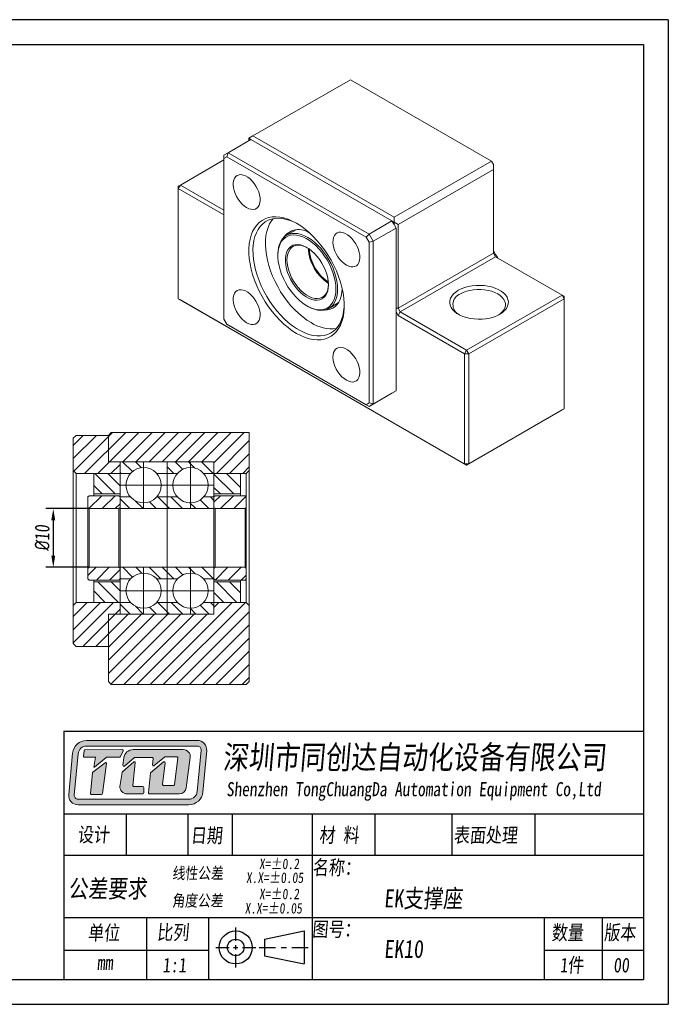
# Model space of a CAD drawing. Header units: millimetres. Extents: x 829 to 1066, y 138 to 306.
# Tile 2 of 2: x 956 to 1066, y 138 to 306. Entities that reach past the tile are written whole.
import ezdxf

# ---------------------------------------------------------------- set-up
doc = ezdxf.new("R2010")
doc.units = ezdxf.units.MM
doc.linetypes.add('CENTER2', pattern=[28.575, 19.05, -3.175, 3.175, -3.175])
doc.layers.get('0').update_dxf_attribs({"lineweight": 20})
for name, color, linetype, lineweight in [('中心线', 5, 'CENTER2', 13), ('外框', 7, 'Continuous', 25), ('文字', 3, 'Continuous', 18), ('标注', 1, 'Continuous', 13)]:
    doc.layers.add(name, color=color, linetype=linetype, lineweight=lineweight)
doc.styles.get("Standard").update_dxf_attribs({"font": 'SimSun.ttf', "width": 0.8, "oblique": 5})
doc.dimstyles.new('ISO-25', dxfattribs={"dimtxt": 2.5, "dimasz": 2, "dimexe": 1.25, "dimexo": 0, "dimtad": 1, "dimzin": 9, "dimdsep": 46, "dimtxsty": 'Standard', "dimcen": 2.5, "dimadec": 0, "dimazin": 2, "dimtfac": 1, "dimtix": 1, "dimtmove": 0, "dimatfit": 0, "dimfxl": 0, "dimarcsym": 0})

# ---------------------------------------------------------------- blocks, each defined once
blk = doc.blocks.new('Y')
at = {"lineweight": 30}
for p, q in [((-4136.76, 2009.27), (-3862.74, 2009.27)), ((-4154.44, 2003.97), (-3857.44, 2003.97)), ((-4154.44, 2003.97), (-3857.44, 2003.97))]:
    blk.add_line(p, q, dxfattribs=at)
for points in [[(-3857.44, 2213.99), (-4154.44, 2213.99), (-4154.44, 2003.97)], [(-4136.76, 2009.27), (-4136.76, 2208.69), (-3862.74, 2208.69)]]:
    blk.add_lwpolyline(points, dxfattribs=at)
blk = doc.blocks.new('W')
at = {"lineweight": 30}
for p, q in [((-3857.44, 2213.99), (-3857.44, 2003.97)), ((-3857.44, 2213.99), (-3857.44, 2003.97)), ((-3862.74, 2208.69), (-3862.74, 2009.27))]:
    blk.add_line(p, q, dxfattribs=at)
blk.add_blockref('Y', (0, 0))
blk = doc.blocks.new('*D14')
at = {"layer": 'Defpoints', "color": 0, "transparency": 16777216}
for p in [(967.51, 222.14), (961.42, 212.14), (967.51, 212.14)]:
    blk.add_point(p, dxfattribs=at)
at = {"layer": '标注', "color": 0, "lineweight": -2, "transparency": 16777216}
for p, q in [((967.51, 222.14), (960.17, 222.14)), ((961.42, 220.14), (961.42, 214.14)), ((967.51, 212.14), (960.17, 212.14))]:
    blk.add_line(p, q, dxfattribs=at)
at = {"layer": '标注', "color": 0, "transparency": 16777216}
for points in [[(961.08, 220.14), (961.75, 220.14), (961.42, 222.14)], [(961.08, 214.14), (961.75, 214.14), (961.42, 212.14)]]:
    blk.add_solid(points, dxfattribs=at)
at = {"layer": '标注', "color": 0, "transparency": 16777216, "insert": (959.54, 217.14), "char_height": 2.5, "attachment_point": 5, "rotation": 90}
blk.add_mtext('{\\fISOCPEUR|b0|i0|c0|p34;%%C}10', dxfattribs=at)

msp = doc.modelspace()

# ---------------------------------------------------------------- hatches: boundary and pattern name
at = {"layer": '文字'}
h = msp.add_hatch(color=256, dxfattribs=at)
h.dxf.hatch_style = 1
h.paths.add_polyline_path([(985.977, 182.602), (967.095, 182.602, 0.3871904), (964.71, 180.429), (964.051, 173.37, 0.4417631), (965.64, 171.624), (984.533, 171.624, 0.3876272), (986.918, 173.8), (987.567, 180.859, 0.4413093)])
h.paths.add_polyline_path([(985.977, 181.643, -0.4413093), (986.613, 180.946), (985.964, 173.888, -0.3876272), (984.533, 172.582), (965.64, 172.582, -0.4417631), (965.005, 173.281), (965.664, 180.34, -0.3871904), (967.095, 181.643)], flags=16)
h.paths.add_polyline_path([(973.2, 181.029, -0.5692565), (973.341, 180.793), (972.806, 179.806, -0.2751589), (972.666, 179.722), (970.512, 179.722, 0.1785487), (970.409, 179.684), (968.455, 178.016), (968.318, 178.016), (968.63, 179.725), (966.733, 179.725, -0.4551699), (966.575, 179.906), (966.709, 180.875, -0.3736999), (966.867, 181.013)], flags=0)
h.paths.add_polyline_path([(970.244, 178.801, -0.6728841), (970.5, 178.654), (969.809, 173.532, -0.3754282), (969.651, 173.394), (967.903, 173.394, -0.4451596), (967.745, 173.57), (968.112, 177.07, -0.2032664), (968.172, 177.179)], flags=0)
h.paths.add_polyline_path([(975.037, 181.029), (983.584, 181.029, -0.4535474), (984.772, 179.673), (984.086, 174.529, -0.3759441), (982.899, 173.49), (977.831, 173.49, -0.443757), (977.672, 173.665), (978.013, 177.077), (980.207, 178.94, -0.6781546), (980.469, 178.801), (980.063, 175.085, 0.4464345), (980.222, 174.908), (981.918, 174.908, 0.3783283), (982.076, 175.048), (982.646, 179.614, 0.4510331), (982.487, 179.793), (980.492, 179.793, 0.1736567), (980.39, 179.757), (978.618, 178.3, -0.6630003), (978.357, 178.437), (978.449, 179.536, 0.4388203), (978.29, 179.709), (975.385, 179.709, 0.1753949), (975.283, 179.672), (973.554, 178.232, -0.6807563), (973.294, 178.374), (973.452, 179.632, -0.3779258)], flags=0)
h.paths.add_polyline_path([(973.203, 177.234), (975.133, 178.931, -0.6841835), (975.397, 178.794), (974.978, 174.936, 0.4462884), (975.137, 174.759), (976.686, 174.759, -0.4142136), (976.846, 174.599), (976.846, 173.649, -0.4142136), (976.686, 173.49), (973.977, 173.49, -0.4294817), (972.78, 174.75), (973.15, 177.139, -0.1758286)], flags=0)
h.paths.add_polyline_path([(973.341, 180.793, 0.5692565), (973.2, 181.029), (966.867, 181.013, 0.3736999), (966.709, 180.875), (966.575, 179.906, 0.4551699), (966.733, 179.725), (968.63, 179.725), (968.318, 178.016), (968.455, 178.016), (970.409, 179.684, -0.1785487), (970.512, 179.722), (972.666, 179.722, 0.2751589), (972.806, 179.806)], flags=0)
h.paths.add_polyline_path([(970.5, 178.654, 0.6728841), (970.244, 178.801), (968.172, 177.179, 0.2032664), (968.112, 177.07), (967.745, 173.57, 0.4451596), (967.903, 173.394), (969.651, 173.394, 0.3754282), (969.809, 173.532)], flags=0)
h.paths.add_polyline_path([(975.397, 178.794, 0.6841835), (975.133, 178.931), (973.203, 177.234, 0.1758286), (973.15, 177.139), (972.78, 174.75, 0.4294817), (973.977, 173.49), (976.686, 173.49, 0.4142136), (976.846, 173.649), (976.846, 174.599, 0.4142136), (976.686, 174.759), (975.137, 174.759, -0.4462884), (974.978, 174.936)], flags=0)
h.paths.add_polyline_path([(983.584, 181.029), (975.037, 181.029, 0.3779258), (973.452, 179.632), (973.294, 178.374, 0.6807563), (973.554, 178.232), (975.283, 179.672, -0.1753949), (975.385, 179.709), (978.29, 179.709, -0.4388203), (978.449, 179.536), (978.357, 178.437, 0.6630003), (978.618, 178.3), (980.39, 179.757, -0.1736567), (980.492, 179.793), (982.487, 179.793, -0.4510331), (982.646, 179.614), (982.076, 175.048, -0.3783283), (981.918, 174.908), (980.222, 174.908, -0.4464345), (980.063, 175.085), (980.469, 178.801, 0.6781546), (980.207, 178.94), (978.013, 177.077), (977.672, 173.665, 0.443757), (977.831, 173.49), (982.899, 173.49, 0.3759441), (984.086, 174.529), (984.772, 179.673, 0.4535474)], flags=0)
h = msp.add_hatch(color=256, dxfattribs=at)
h.dxf.hatch_style = 1
h.paths.add_polyline_path([(973.341, 180.793, 0.5692565), (973.2, 181.029), (966.867, 181.013, 0.3736999), (966.709, 180.875), (966.575, 179.906, 0.4551699), (966.733, 179.725), (968.63, 179.725), (968.318, 178.016), (968.455, 178.016), (970.409, 179.684, -0.1785487), (970.512, 179.722), (972.666, 179.722, 0.2751589), (972.806, 179.806)])
h.paths.add_polyline_path([(970.5, 178.654, 0.6728841), (970.244, 178.801), (968.172, 177.179, 0.2032664), (968.112, 177.07), (967.745, 173.57, 0.4451596), (967.903, 173.394), (969.651, 173.394, 0.3754282), (969.809, 173.532)])
h.paths.add_polyline_path([(975.397, 178.794, 0.6841835), (975.133, 178.931), (973.203, 177.234, 0.1758286), (973.15, 177.139), (972.78, 174.75, 0.4294817), (973.977, 173.49), (976.686, 173.49, 0.4142136), (976.846, 173.649), (976.846, 174.599, 0.4142136), (976.686, 174.759), (975.137, 174.759, -0.4462884), (974.978, 174.936)])
h.paths.add_polyline_path([(983.584, 181.029), (975.037, 181.029, 0.3779258), (973.452, 179.632), (973.294, 178.374, 0.6807563), (973.554, 178.232), (975.283, 179.672, -0.1753949), (975.385, 179.709), (978.29, 179.709, -0.4388203), (978.449, 179.536), (978.357, 178.437, 0.6630003), (978.618, 178.3), (980.39, 179.757, -0.1736567), (980.492, 179.793), (982.487, 179.793, -0.4510331), (982.646, 179.614), (982.076, 175.048, -0.3783283), (981.918, 174.908), (980.222, 174.908, -0.4464345), (980.063, 175.085), (980.469, 178.801, 0.6781546), (980.207, 178.94), (978.013, 177.077), (977.672, 173.665, 0.443757), (977.831, 173.49), (982.899, 173.49, 0.3759441), (984.086, 174.529), (984.772, 179.673, 0.4535474)])
at = {"layer": '标注'}
h = msp.add_hatch(dxfattribs=at)
h.set_pattern_fill('ANSI31', color=2, scale=0.5)
h.paths.add_polyline_path([(994.813, 235.14), (971.313, 235.14), (970.813, 234.64), (970.813, 230.14), (972.813, 230.14), (988.813, 230.14), (988.813, 228.14), (993.313, 228.14), (994.313, 228.14), (994.813, 228.64)])
h.paths.add_polyline_path([(970.813, 234.64), (965.313, 234.64), (964.813, 234.14), (964.813, 228.64), (965.313, 228.14), (968.313, 228.14), (972.813, 228.14), (972.813, 230.14), (970.813, 230.14)])
h.paths.add_polyline_path([(970.813, 204.14), (972.813, 204.14), (972.813, 206.14), (968.313, 206.14), (965.313, 206.14), (964.813, 205.64), (964.813, 199.14), (965.313, 198.64), (970.813, 198.64)])
h.paths.add_polyline_path([(994.813, 205.64), (994.313, 206.14), (993.313, 206.14), (988.813, 206.14), (988.813, 204.14), (972.813, 204.14), (970.813, 204.14), (970.813, 198.64), (970.813, 192.64), (971.313, 192.14), (994.313, 192.14), (994.813, 192.64)])
h.paths.add_polyline_path([(994.313, 211.94), (994.113, 212.14), (989.013, 212.14), (988.813, 211.94), (988.813, 210.14), (989.013, 209.94), (994.113, 209.94), (994.313, 210.14)])
h.paths.add_polyline_path([(972.813, 211.94), (972.613, 212.14), (967.513, 212.14), (967.313, 211.94), (967.313, 210.14), (967.513, 209.94), (972.613, 209.94), (972.813, 210.14)])
h.paths.add_polyline_path([(972.813, 224.14), (972.613, 224.34), (967.513, 224.34), (967.313, 224.14), (967.313, 222.34), (967.513, 222.14), (972.613, 222.14), (972.813, 222.34)])
h.paths.add_polyline_path([(994.313, 224.14), (994.113, 224.34), (989.013, 224.34), (988.813, 224.14), (988.813, 222.34), (989.013, 222.14), (994.113, 222.14), (994.313, 222.34)])
h = msp.add_hatch(dxfattribs=at)
h.set_pattern_fill('ANSI31', color=2, scale=0.5, angle=90)
h.paths.add_polyline_path([(972.813, 228.14), (968.313, 228.14), (968.313, 224.64), (972.813, 224.64)])
h.paths.add_polyline_path([(976.813, 230.14), (972.813, 230.14), (972.813, 228.14), (974.577, 228.14, -0.2134218), (976.813, 229.14)])
h.paths.add_polyline_path([(984.813, 230.14), (980.813, 230.14), (980.813, 228.14), (982.577, 228.14, -0.2134218), (984.813, 229.14)])
h.paths.add_polyline_path([(988.813, 230.14), (984.813, 230.14), (984.813, 229.14, -0.2134218), (987.049, 228.14), (988.813, 228.14)])
h.paths.add_polyline_path([(988.813, 224.14), (987.049, 224.14, -0.2134218), (984.813, 223.14), (984.813, 222.14), (988.813, 222.14)])
h.paths.add_polyline_path([(984.813, 223.14, -0.2134218), (982.577, 224.14), (980.813, 224.14), (980.813, 222.14), (984.813, 222.14)])
h.paths.add_polyline_path([(980.813, 224.14), (979.049, 224.14, -0.2134218), (976.813, 223.14), (976.813, 222.14), (980.813, 222.14)])
h.paths.add_polyline_path([(976.813, 223.14, -0.2134218), (974.577, 224.14), (972.813, 224.14), (972.813, 222.14), (976.813, 222.14)])
h.paths.add_polyline_path([(980.813, 212.14), (976.813, 212.14), (976.813, 211.14, -0.2134218), (979.049, 210.14), (980.813, 210.14)])
h.paths.add_polyline_path([(976.813, 211.14), (976.813, 212.14), (972.813, 212.14), (972.813, 210.14), (974.577, 210.14, -0.2134218)])
h.paths.add_polyline_path([(984.813, 212.14), (980.813, 212.14), (980.813, 210.14), (982.577, 210.14, -0.2134218), (984.813, 211.14)])
h.paths.add_polyline_path([(988.813, 212.14), (984.813, 212.14), (984.813, 211.14, -0.2134218), (987.049, 210.14), (988.813, 210.14)])
h.paths.add_polyline_path([(988.813, 206.14), (987.049, 206.14, -0.2134218), (984.813, 205.14), (984.813, 204.14), (988.813, 204.14)])
h.paths.add_polyline_path([(982.577, 206.14), (980.813, 206.14), (980.813, 204.14), (984.813, 204.14), (984.813, 205.14, -0.2134218)])
h.paths.add_polyline_path([(980.813, 206.14), (979.049, 206.14, -0.2134218), (976.813, 205.14), (976.813, 204.14), (980.813, 204.14)])
h.paths.add_polyline_path([(974.577, 206.14), (972.813, 206.14), (972.813, 204.14), (976.813, 204.14), (976.813, 205.14, -0.2134218)])
h.paths.add_polyline_path([(972.813, 209.64), (968.313, 209.64), (968.313, 206.14), (972.813, 206.14)])
h.paths.add_polyline_path([(993.313, 209.64), (988.813, 209.64), (988.813, 206.14), (993.313, 206.14)])
h.paths.add_polyline_path([(993.313, 228.14), (988.813, 228.14), (988.813, 224.64), (993.313, 224.64)])

# ---------------------------------------------------------------- linework, layer by layer
at = {"color": 7, "linetype": 'Continuous', "lineweight": 15}
for p, q in [((1012.075, 295.308), (995.458, 285.715)), ((1036.117, 281.429), (1012.075, 295.308)), ((995.458, 285.715), (994.751, 285.307)), ((995.458, 285.715), (1019.5, 271.836)), ((995.104, 285.103), (991.215, 282.858)), ((995.104, 285.103), (994.751, 285.307)), ((994.751, 285.307), (994.751, 284.899)), ((1019.146, 271.224), (995.104, 285.103)), ((990.508, 282.449), (991.215, 282.858)), ((990.508, 282.449), (990.508, 281.872)), ((991.008, 282.161), (991.215, 282.858)), ((991.215, 282.858), (1015.257, 268.979)), ((990.508, 281.631), (983.084, 277.345)), ((991.008, 282.161), (990.508, 281.872)), ((990.508, 281.872), (990.508, 254.448)), ((1014.757, 268.451), (991.008, 282.161)), ((1019.5, 271.836), (1036.117, 281.429)), ((1036.117, 281.429), (1036.47, 280.817)), ((1036.47, 280), (1036.47, 280.817)), ((1036.47, 280), (1020.207, 270.612)), ((1036.47, 265.711), (1036.47, 280)), ((982.73, 276.732), (983.084, 277.345)), ((982.73, 277.14), (983.084, 277.345)), ((982.73, 276.732), (982.73, 277.14)), ((983.084, 277.345), (990.508, 273.058)), ((982.73, 276.732), (982.73, 257.952)), ((990.508, 272.242), (982.73, 276.732)), ((1015.257, 268.979), (1019.146, 271.224)), ((1019.146, 271.224), (1019.5, 270.612)), ((1019.5, 271.02), (1019.146, 271.224)), ((1019.5, 271.02), (1019.5, 271.836)), ((1019.5, 271.02), (1020.207, 270.612)), ((1019.5, 270.612), (1019.5, 271.02)), ((1019.5, 270.612), (1019.853, 269.999)), ((1020.207, 270.612), (1020.207, 256.322)), ((1002.808, 269.695), (1001.192, 268.762)), ((1014.757, 268.451), (1015.257, 268.979)), ((1015.257, 268.979), (1015.964, 267.754)), ((1019.853, 269.999), (1015.964, 267.754)), ((1019.853, 255.71), (1019.853, 269.999)), ((1015.257, 267.585), (1014.757, 268.451)), ((1015.257, 267.585), (1015.964, 267.754)), ((1015.257, 240.161), (1015.257, 267.585)), ((1015.964, 267.754), (1015.964, 239.992)), ((999.701, 265.466), (999.701, 265.303)), ((1020.207, 256.322), (1036.47, 265.711)), ((1036.824, 265.507), (1036.47, 266.119)), ((1036.47, 265.711), (1036.824, 265.098)), ((1037.177, 264.894), (1036.824, 265.507)), ((1036.824, 265.098), (1020.56, 255.71)), ((1048.137, 258.567), (1036.824, 265.098)), ((982.73, 257.952), (1031.52, 229.786)), ((982.73, 257.952), (983.084, 257.748)), ((1031.874, 229.582), (983.084, 257.748)), ((1008.392, 256.291), (1010.007, 257.224)), ((1031.874, 249.179), (1048.137, 258.567)), ((1048.491, 257.955), (1032.228, 248.566)), ((1048.137, 258.567), (1048.491, 257.955)), ((1048.137, 258.567), (1048.491, 258.363)), ((1048.491, 257.955), (1048.491, 258.363)), ((1048.491, 239.174), (1048.491, 257.955)), ((1004.65, 256.73), (1004.791, 256.648)), ((1020.207, 256.322), (1019.853, 256.322)), ((1019.853, 242.237), (1019.853, 255.71)), ((1019.853, 255.71), (1020.207, 255.097)), ((1020.207, 256.322), (1020.56, 255.71)), ((1020.207, 255.097), (1020.56, 255.71)), ((1020.56, 255.71), (1031.874, 249.179)), ((990.508, 254.448), (991.008, 253.582)), ((1031.52, 248.566), (1020.207, 255.097)), ((991.008, 253.582), (1014.757, 239.872)), ((991.215, 253.462), (991.008, 253.582)), ((1015.257, 239.583), (991.215, 253.462)), ((1031.52, 248.566), (1031.874, 249.179)), ((1031.874, 249.179), (1032.228, 248.566)), ((1031.52, 248.566), (1032.228, 248.566)), ((1031.52, 229.786), (1031.52, 248.566)), ((1032.228, 248.566), (1032.228, 229.786)), ((1015.964, 239.992), (1019.853, 242.237)), ((1019.853, 242.237), (1019.146, 241.829)), ((1019.146, 241.829), (1015.257, 239.583)), ((1014.757, 239.872), (1015.257, 240.161)), ((1015.257, 239.583), (1014.757, 239.872)), ((1015.257, 240.161), (1015.964, 239.992)), ((1015.964, 239.992), (1015.257, 239.583)), ((1048.137, 238.97), (1031.874, 229.582)), ((1032.228, 229.786), (1048.491, 239.174)), ((1048.491, 239.174), (1048.137, 238.97)), ((971.313, 235.14), (970.813, 234.64)), ((971.313, 235.14), (994.813, 235.14)), ((994.813, 235.14), (994.813, 228.64)), ((965.313, 234.64), (964.813, 234.14)), ((964.813, 228.64), (964.813, 234.14)), ((965.313, 234.64), (970.813, 234.64)), ((972.813, 230.14), (972.813, 222.14)), ((972.813, 230.14), (988.813, 230.14)), ((980.813, 204.14), (980.813, 230.14)), ((988.813, 222.14), (988.813, 230.14)), ((964.813, 228.64), (965.313, 228.14)), ((964.813, 205.64), (964.813, 228.64)), ((994.313, 228.14), (994.813, 228.64)), ((994.813, 228.64), (994.813, 205.64)), ((1031.52, 229.786), (1032.228, 229.786)), ((1031.52, 229.786), (1031.874, 229.582)), ((1032.228, 229.786), (1031.874, 229.582)), ((968.313, 228.14), (965.313, 228.14)), ((965.313, 228.14), (965.313, 206.14)), ((968.313, 228.14), (968.313, 224.64)), ((972.813, 228.14), (974.577, 228.14)), ((979.049, 228.14), (980.813, 228.14)), ((982.577, 228.14), (980.813, 228.14)), ((988.813, 228.14), (987.049, 228.14)), ((993.313, 228.14), (988.813, 228.14)), ((994.313, 228.14), (993.313, 228.14)), ((993.313, 224.64), (993.313, 228.14)), ((994.313, 224.14), (994.313, 228.14)), ((967.513, 224.34), (967.313, 224.14)), ((967.313, 222.34), (967.313, 224.14)), ((967.513, 224.34), (972.613, 224.34)), ((968.313, 224.64), (972.813, 224.64)), ((968.313, 224.64), (968.313, 224.34)), ((972.813, 224.14), (972.613, 224.34)), ((972.813, 222.34), (972.813, 224.14)), ((972.813, 224.14), (974.577, 224.14)), ((979.049, 224.14), (980.813, 224.14)), ((982.577, 224.14), (980.813, 224.14)), ((988.813, 224.14), (987.049, 224.14)), ((988.813, 224.64), (993.313, 224.64)), ((989.013, 224.34), (988.813, 224.14)), ((988.813, 224.14), (988.813, 222.34)), ((989.013, 224.34), (994.113, 224.34)), ((993.313, 224.34), (993.313, 224.64)), ((994.313, 224.14), (994.113, 224.34)), ((994.313, 224.14), (994.313, 222.34)), ((967.313, 222.34), (967.513, 222.14)), ((967.313, 211.94), (967.313, 222.34)), ((967.513, 222.14), (967.513, 212.14)), ((967.513, 222.14), (972.613, 222.14)), ((972.613, 222.14), (972.813, 222.34)), ((972.613, 212.14), (972.613, 222.14)), ((988.813, 222.14), (972.813, 222.14)), ((972.813, 212.14), (972.813, 222.14)), ((988.813, 222.34), (989.013, 222.14)), ((988.813, 222.14), (988.813, 212.14)), ((989.013, 222.14), (989.013, 212.14)), ((989.013, 222.14), (994.113, 222.14)), ((994.113, 222.14), (994.313, 222.34)), ((994.113, 212.14), (994.113, 222.14)), ((994.313, 222.34), (994.313, 211.94)), ((967.513, 212.14), (967.313, 211.94)), ((967.313, 210.14), (967.313, 211.94)), ((972.613, 212.14), (967.513, 212.14)), ((972.813, 211.94), (972.613, 212.14)), ((972.813, 212.14), (972.813, 204.14)), ((972.813, 212.14), (988.813, 212.14)), ((972.813, 210.14), (972.813, 211.94)), ((989.013, 212.14), (988.813, 211.94)), ((988.813, 204.14), (988.813, 212.14)), ((988.813, 211.94), (988.813, 210.14)), ((994.113, 212.14), (989.013, 212.14)), ((994.313, 211.94), (994.113, 212.14)), ((994.313, 211.94), (994.313, 210.14)), ((967.313, 210.14), (967.513, 209.94)), ((972.613, 209.94), (972.813, 210.14)), ((972.813, 210.14), (974.577, 210.14)), ((979.049, 210.14), (980.813, 210.14)), ((982.577, 210.14), (980.813, 210.14)), ((988.813, 210.14), (987.049, 210.14)), ((988.813, 210.14), (989.013, 209.94)), ((994.113, 209.94), (994.313, 210.14)), ((994.313, 206.14), (994.313, 210.14)), ((972.613, 209.94), (967.513, 209.94)), ((968.313, 209.94), (968.313, 209.64)), ((968.313, 209.64), (968.313, 206.14)), ((972.813, 209.64), (968.313, 209.64)), ((993.313, 209.64), (988.813, 209.64)), ((994.113, 209.94), (989.013, 209.94)), ((993.313, 209.64), (993.313, 209.94)), ((993.313, 206.14), (993.313, 209.64)), ((965.313, 206.14), (964.813, 205.64)), ((964.813, 199.14), (964.813, 205.64)), ((965.313, 206.14), (968.313, 206.14)), ((972.813, 206.14), (974.577, 206.14)), ((979.049, 206.14), (980.813, 206.14)), ((982.577, 206.14), (980.813, 206.14)), ((988.813, 206.14), (987.049, 206.14)), ((993.313, 206.14), (994.313, 206.14)), ((994.813, 205.64), (994.313, 206.14)), ((994.813, 205.64), (994.813, 192.64)), ((970.813, 192.64), (970.813, 204.14)), ((972.813, 204.14), (988.813, 204.14)), ((964.813, 199.14), (965.313, 198.64)), ((970.813, 198.64), (965.313, 198.64)), ((970.813, 192.64), (971.313, 192.14)), ((971.313, 192.14), (994.313, 192.14)), ((994.313, 192.14), (994.813, 192.64))]:
    msp.add_line(p, q, dxfattribs=at)
for p, q in [((970.813, 234.64), (970.813, 230.14)), ((972.813, 230.14), (970.813, 230.14)), ((972.813, 228.14), (968.313, 228.14)), ((968.313, 206.14), (972.813, 206.14)), ((988.813, 206.14), (993.313, 206.14)), ((970.813, 204.14), (972.813, 204.14))]:
    msp.add_line(p, q)
at = {"color": 7, "linetype": 'Continuous', "lineweight": 15, "flags": 128}
for points in [[(994.383, 273.493), (994.771, 273.307), (995.148, 273.203), (995.503, 273.183), (995.826, 273.249), (996.108, 273.398), (996.34, 273.626), (996.515, 273.927), (996.629, 274.291), (996.679, 274.709), (996.662, 275.168), (996.58, 275.656), (996.435, 276.157), (996.23, 276.659), (995.973, 277.145), (995.67, 277.603), (995.329, 278.019), (994.962, 278.381), (994.578, 278.679), (994.188, 278.904), (993.804, 279.05), (993.436, 279.112), (993.096, 279.089), (992.793, 278.981), (992.535, 278.792), (992.331, 278.527), (992.185, 278.193), (992.103, 277.8), (992.087, 277.36), (992.136, 276.885), (992.25, 276.389), (992.426, 275.886), (992.658, 275.39), (992.939, 274.916), (993.262, 274.477), (993.617, 274.087), (993.994, 273.756), (994.383, 273.493)], [(1002.883, 270.815), (1003.612, 270.356), (1004.335, 269.826), (1005.046, 269.228), (1005.74, 268.567), (1006.411, 267.848), (1007.053, 267.078), (1007.662, 266.262), (1008.233, 265.408), (1008.76, 264.521), (1009.24, 263.609), (1009.669, 262.68), (1010.043, 261.741), (1010.36, 260.799), (1010.616, 259.862), (1010.81, 258.938), (1010.941, 258.033), (1011.006, 257.156), (1011.006, 256.314), (1010.941, 255.512), (1010.81, 254.759), (1010.616, 254.058), (1010.36, 253.418), (1010.043, 252.841), (1009.669, 252.334), (1009.24, 251.9), (1008.76, 251.543), (1008.233, 251.265), (1007.662, 251.069), (1007.053, 250.956), (1006.411, 250.928), (1005.74, 250.984), (1005.046, 251.124), (1004.335, 251.347), (1003.612, 251.652), (1002.883, 252.035), (1002.154, 252.493), (1001.431, 253.024), (1000.719, 253.622), (1000.025, 254.283), (999.354, 255.001), (998.712, 255.771), (998.103, 256.587), (997.532, 257.442), (997.005, 258.329), (996.525, 259.24), (996.096, 260.17), (995.722, 261.109), (995.405, 262.051), (995.149, 262.988), (994.955, 263.912), (994.825, 264.816), (994.759, 265.693), (994.759, 266.536), (994.825, 267.337), (994.955, 268.091), (995.149, 268.791), (995.405, 269.432), (995.722, 270.008), (996.096, 270.516), (996.525, 270.95), (997.005, 271.307), (997.532, 271.585), (998.103, 271.781), (998.712, 271.894), (999.354, 271.922), (1000.025, 271.866), (1000.719, 271.725), (1001.431, 271.502), (1002.154, 271.198), (1002.883, 270.815)], [(1003.063, 270.709), (1002.529, 270.982), (1001.827, 271.276), (1001.138, 271.489), (1000.465, 271.621), (999.816, 271.67), (999.195, 271.636), (998.607, 271.519), (998.058, 271.32), (997.552, 271.041), (997.092, 270.684), (996.684, 270.252), (996.33, 269.748), (996.033, 269.177), (995.796, 268.543), (995.621, 267.853), (995.508, 267.11), (995.46, 266.322), (995.476, 265.496), (995.557, 264.637), (995.701, 263.753), (995.907, 262.852), (996.174, 261.941), (996.5, 261.027), (996.882, 260.118), (997.316, 259.221), (997.799, 258.345), (998.327, 257.495), (998.896, 256.68), (999.501, 255.906), (1000.137, 255.179), (1000.799, 254.506), (1001.481, 253.892), (1002.177, 253.342), (1002.882, 252.861), (1003.59, 252.452), (1004.295, 252.119), (1004.992, 251.865), (1005.673, 251.692), (1006.335, 251.602), (1006.971, 251.594), (1007.576, 251.67), (1008.145, 251.828), (1008.673, 252.067), (1009.157, 252.386), (1009.591, 252.781), (1009.972, 253.249), (1010.298, 253.787), (1010.565, 254.39), (1010.772, 255.053), (1010.916, 255.77), (1010.996, 256.536), (1011.012, 256.938)], [(998.901, 271.589), (998.621, 271.233), (998.296, 270.695), (998.028, 270.092), (997.822, 269.429), (997.678, 268.712), (997.597, 267.946), (997.581, 267.138), (997.63, 266.295), (997.742, 265.422), (997.917, 264.529), (998.155, 263.622), (998.451, 262.708), (998.805, 261.796), (999.214, 260.892), (999.673, 260.004), (1000.179, 259.141), (1000.729, 258.308), (1001.316, 257.512), (1001.937, 256.761), (1002.587, 256.06), (1003.259, 255.416), (1003.949, 254.833), (1004.65, 254.317), (1005.358, 253.872)], [(999.701, 265.466), (999.733, 266.106), (999.828, 266.701), (999.986, 267.243), (1000.205, 267.726), (1000.481, 268.143), (1000.811, 268.49), (1001.192, 268.762), (1001.618, 268.956), (1002.083, 269.069), (1002.583, 269.099), (1003.11, 269.047), (1003.659, 268.913), (1004.222, 268.698), (1004.792, 268.406), (1005.362, 268.04), (1005.925, 267.605), (1006.473, 267.105), (1007.001, 266.549), (1007.5, 265.941), (1007.966, 265.291), (1008.392, 264.606), (1008.772, 263.895), (1009.103, 263.166), (1009.379, 262.43), (1009.597, 261.695), (1009.755, 260.97), (1009.851, 260.265), (1009.883, 259.588)], [(1009.6, 259.588), (1009.568, 260.258), (1009.472, 260.957), (1009.312, 261.675), (1009.092, 262.403), (1008.814, 263.132), (1008.482, 263.851), (1008.1, 264.553), (1007.673, 265.227), (1007.206, 265.864), (1006.707, 266.458), (1006.18, 266.998), (1005.633, 267.48), (1005.074, 267.896), (1004.509, 268.24), (1003.946, 268.51), (1003.392, 268.7), (1002.855, 268.808), (1002.341, 268.834), (1001.857, 268.776), (1001.409, 268.636), (1001.004, 268.415), (1000.646, 268.117), (1000.34, 267.744), (1000.091, 267.302), (999.901, 266.797), (999.773, 266.236), (999.709, 265.624), (999.709, 264.972), (999.773, 264.286), (999.901, 263.577), (1000.091, 262.852), (1000.34, 262.123), (1000.646, 261.397), (1001.004, 260.686), (1001.409, 259.997), (1001.857, 259.34), (1002.341, 258.724), (1002.855, 258.156), (1003.392, 257.644), (1003.946, 257.194), (1004.509, 256.813), (1005.074, 256.506), (1005.633, 256.276), (1006.18, 256.126), (1006.707, 256.059), (1007.206, 256.075), (1007.673, 256.174), (1008.1, 256.355), (1008.482, 256.615), (1008.814, 256.951), (1009.092, 257.359), (1009.312, 257.833), (1009.472, 258.368), (1009.568, 258.955), (1009.6, 259.588)], [(1011.383, 263.68), (1011.771, 263.494), (1012.148, 263.389), (1012.503, 263.37), (1012.826, 263.435), (1013.108, 263.584), (1013.34, 263.812), (1013.515, 264.113), (1013.629, 264.477), (1013.679, 264.895), (1013.662, 265.354), (1013.58, 265.842), (1013.435, 266.343), (1013.23, 266.845), (1012.973, 267.331), (1012.67, 267.789), (1012.329, 268.205), (1011.962, 268.567), (1011.578, 268.865), (1011.188, 269.09), (1010.804, 269.236), (1010.436, 269.298), (1010.096, 269.275), (1009.793, 269.167), (1009.535, 268.978), (1009.331, 268.713), (1009.185, 268.379), (1009.103, 267.986), (1009.087, 267.546), (1009.136, 267.071), (1009.25, 266.575), (1009.426, 266.072), (1009.658, 265.576), (1009.939, 265.102), (1010.262, 264.664), (1010.617, 264.273), (1010.994, 263.942), (1011.383, 263.68)], [(1008.327, 260.323), (1008.295, 259.776), (1008.197, 259.276), (1008.036, 258.833), (1007.814, 258.455), (1007.536, 258.148), (1007.207, 257.918), (1006.832, 257.768), (1006.417, 257.702), (1005.972, 257.72), (1005.503, 257.823), (1005.018, 258.008), (1004.528, 258.273), (1004.039, 258.611), (1003.561, 259.019), (1003.103, 259.487), (1002.672, 260.009), (1002.276, 260.573), (1001.923, 261.171), (1001.619, 261.792), (1001.369, 262.425), (1001.177, 263.058), (1001.047, 263.68), (1000.982, 264.28), (1000.982, 264.847), (1001.047, 265.371), (1001.177, 265.843), (1001.369, 266.255), (1001.619, 266.598), (1001.923, 266.868), (1002.276, 267.058), (1002.672, 267.166), (1003.103, 267.19), (1003.561, 267.13), (1004.039, 266.985), (1004.528, 266.76), (1005.018, 266.458), (1005.503, 266.084), (1005.972, 265.645), (1006.417, 265.149), (1006.832, 264.605), (1007.207, 264.022), (1007.536, 263.411), (1007.814, 262.783), (1008.036, 262.149), (1008.197, 261.52), (1008.295, 260.908), (1008.327, 260.323)], [(1004.722, 266.649), (1004.551, 266.739), (1004.073, 266.94), (1003.608, 267.057), (1003.165, 267.091), (1002.753, 267.039), (1002.379, 266.904), (1002.049, 266.687), (1001.771, 266.392), (1001.549, 266.026), (1001.387, 265.594), (1001.289, 265.105), (1001.256, 264.568), (1001.289, 263.993), (1001.387, 263.391), (1001.549, 262.772), (1001.771, 262.15), (1002.049, 261.534), (1002.379, 260.936), (1002.753, 260.369), (1003.165, 259.841), (1003.608, 259.363), (1004.073, 258.945), (1004.551, 258.593), (1005.033, 258.314), (1005.511, 258.114), (1005.976, 257.996), (1006.418, 257.963), (1006.831, 258.014), (1007.205, 258.15), (1007.534, 258.367), (1007.813, 258.662), (1008.035, 259.028), (1008.196, 259.46), (1008.294, 259.949), (1008.327, 260.405)], [(994.383, 253.862), (994.771, 253.676), (995.148, 253.572), (995.503, 253.552), (995.826, 253.618), (996.108, 253.767), (996.34, 253.995), (996.515, 254.296), (996.629, 254.66), (996.679, 255.078), (996.662, 255.537), (996.58, 256.025), (996.435, 256.526), (996.23, 257.028), (995.973, 257.514), (995.67, 257.972), (995.329, 258.388), (994.962, 258.75), (994.578, 259.048), (994.188, 259.273), (993.804, 259.419), (993.436, 259.481), (993.096, 259.458), (992.793, 259.35), (992.535, 259.161), (992.331, 258.896), (992.185, 258.562), (992.103, 258.169), (992.087, 257.729), (992.136, 257.254), (992.25, 256.758), (992.426, 256.255), (992.658, 255.759), (992.939, 255.285), (993.262, 254.846), (993.617, 254.456), (993.994, 254.125), (994.383, 253.862)], [(1009.883, 259.588), (1009.851, 258.948), (1009.755, 258.353), (1009.597, 257.811), (1009.379, 257.328), (1009.103, 256.91), (1008.772, 256.564), (1008.392, 256.292), (1007.966, 256.098), (1007.5, 255.985), (1007.001, 255.955), (1006.473, 256.007), (1005.925, 256.141), (1005.362, 256.356), (1004.792, 256.648), (1004.791, 256.648)], [(1007.633, 256.008), (1008.135, 256.033), (1008.615, 256.14), (1009.055, 256.329), (1009.451, 256.597), (1009.797, 256.941), (1010.089, 257.357), (1010.324, 257.839), (1010.499, 258.382), (1010.611, 258.98), (1010.659, 259.624), (1010.66, 259.677)], [(1030.46, 259.384), (1030.974, 259.643), (1031.545, 259.859), (1032.161, 260.028), (1032.812, 260.147), (1033.484, 260.214), (1034.166, 260.227), (1034.845, 260.187), (1035.508, 260.094), (1036.143, 259.949), (1036.738, 259.756), (1037.281, 259.518), (1037.764, 259.24), (1038.176, 258.926), (1038.511, 258.582), (1038.761, 258.216), (1038.923, 257.833), (1038.992, 257.441), (1038.969, 257.047), (1038.853, 256.659), (1038.647, 256.284), (1038.354, 255.928), (1037.979, 255.599), (1037.531, 255.302), (1037.017, 255.043), (1036.446, 254.827), (1035.83, 254.657), (1035.179, 254.538), (1034.507, 254.471), (1033.825, 254.458), (1033.146, 254.498), (1032.483, 254.591), (1031.848, 254.736), (1031.253, 254.929), (1030.709, 255.167), (1030.227, 255.446), (1029.814, 255.76), (1029.48, 256.103), (1029.23, 256.469), (1029.068, 256.852), (1028.998, 257.244), (1029.022, 257.638), (1029.138, 258.026), (1029.344, 258.402), (1029.637, 258.757), (1030.011, 259.087), (1030.46, 259.384)], [(1037.345, 255.2), (1037.598, 255.378), (1037.945, 255.689), (1038.212, 256.027), (1038.393, 256.382), (1038.484, 256.749), (1038.484, 257.12), (1038.393, 257.487), (1038.212, 257.842), (1037.945, 258.179), (1037.598, 258.491), (1037.177, 258.771), (1036.692, 259.014), (1036.152, 259.214), (1035.568, 259.368), (1034.952, 259.473), (1034.316, 259.526), (1033.674, 259.526), (1033.039, 259.473), (1032.423, 259.368), (1031.839, 259.214), (1031.299, 259.014), (1030.813, 258.771)], [(1011.383, 244.049), (1011.771, 243.863), (1012.148, 243.758), (1012.503, 243.739), (1012.826, 243.804), (1013.108, 243.953), (1013.34, 244.181), (1013.515, 244.482), (1013.629, 244.846), (1013.679, 245.264), (1013.662, 245.724), (1013.58, 246.211), (1013.435, 246.712), (1013.23, 247.214), (1012.973, 247.7), (1012.67, 248.158), (1012.329, 248.574), (1011.962, 248.936), (1011.578, 249.234), (1011.188, 249.459), (1010.804, 249.605), (1010.436, 249.667), (1010.096, 249.644), (1009.793, 249.536), (1009.535, 249.347), (1009.331, 249.082), (1009.185, 248.748), (1009.103, 248.355), (1009.087, 247.915), (1009.136, 247.44), (1009.25, 246.944), (1009.426, 246.441), (1009.658, 245.945), (1009.939, 245.471), (1010.262, 245.033), (1010.617, 244.642), (1010.994, 244.311), (1011.383, 244.049)]]:
    msp.add_lwpolyline(points, dxfattribs=at)
at = {"color": 7, "linetype": 'Continuous', "lineweight": 15}
for centre in [(976.813, 226.14), (984.813, 226.14), (976.813, 208.14), (984.813, 208.14)]:
    msp.add_circle(centre, 3, dxfattribs=at)
for centre, radius, start, end in [((1003.262, 266.557), 3.181, 51.12543, 147.91184), ((1012.564, 267.014), 7.714, 183.36271, 236.63192), ((1012.943, 267.232), 8.102, 184.77789, 235.21673), ((1012.779, 267.138), 7.797, 184.96828, 235.02634), ((1031.499, 256.949), 1.947, 110.61396, 243.99961), ((1008.792, 258.997), 6.169, 236.17381, 278.40073)]:
    msp.add_arc(centre, radius, start, end, dxfattribs=at)
at = {"layer": '中心线'}
for p, q in [((976.813, 222.14), (976.813, 230.14)), ((984.813, 222.14), (984.813, 230.14)), ((972.813, 226.14), (980.813, 226.14)), ((988.813, 226.14), (980.813, 226.14)), ((976.813, 212.14), (976.813, 204.14)), ((984.813, 212.14), (984.813, 204.14)), ((972.813, 208.14), (980.813, 208.14)), ((988.813, 208.14), (980.813, 208.14))]:
    msp.add_line(p, q, dxfattribs=at)
at = {"layer": '文字', "lineweight": 30}
for p, q in [((963.206, 184.175), (1062.011, 184.175)), ((963.206, 184.175), (963.206, 141.83)), ((963.206, 170.06), (1062.011, 170.06)), ((973.846, 170.06), (973.846, 163.003)), ((984.378, 170.06), (984.378, 163.003)), ((991.907, 170.06), (991.907, 163.003)), ((1005.551, 170.06), (1005.551, 141.83)), ((1016.216, 170.06), (1016.216, 163.003)), ((1029.377, 170.06), (1029.377, 163.003)), ((1043.523, 170.06), (1043.523, 163.003)), ((963.206, 163.003), (1062.011, 163.003)), ((963.206, 152.417), (1062.011, 152.417)), ((977.321, 152.417), (977.321, 141.83)), ((987.907, 152.417), (987.907, 141.83)), ((1045.073, 152.417), (1045.073, 141.83)), ((1054.953, 152.417), (1054.953, 141.83)), ((992.52, 148.426), (992.52, 150.698)), ((997.405, 148.702), (1004.169, 150.113)), ((1004.169, 150.113), (1004.169, 144.467)), ((997.405, 148.702), (997.405, 145.879)), ((963.206, 146.821), (987.907, 146.821)), ((989.112, 147.29), (991.384, 147.29)), ((992.142, 147.29), (992.899, 147.29)), ((992.52, 146.912), (992.52, 147.669)), ((992.52, 143.883), (992.52, 146.155)), ((993.656, 147.29), (995.928, 147.29)), ((996.534, 147.29), (999.316, 147.29)), ((1000.243, 147.29), (1001.17, 147.29)), ((1002.097, 147.29), (1004.878, 147.29)), ((1045.073, 146.821), (1062.011, 146.821)), ((997.405, 145.879), (1004.169, 144.467))]:
    msp.add_line(p, q, dxfattribs=at)
at = {"layer": '文字'}
for p, q in [((967.095, 182.602), (985.977, 182.602)), ((967.095, 181.643), (985.977, 181.643)), ((964.71, 180.429), (964.051, 173.37)), ((965.664, 180.34), (965.005, 173.281)), ((966.575, 179.906), (966.709, 180.875)), ((968.63, 179.725), (966.733, 179.725)), ((966.867, 181.013), (973.2, 181.029)), ((968.318, 178.016), (968.63, 179.725)), ((972.666, 179.722), (970.512, 179.722)), ((973.341, 180.793), (972.806, 179.806)), ((975.037, 181.029), (983.584, 181.029)), ((980.39, 179.757), (978.618, 178.3)), ((982.487, 179.793), (980.492, 179.793)), ((986.613, 180.946), (985.964, 173.888)), ((987.567, 180.859), (986.918, 173.8)), ((968.172, 177.179), (970.244, 178.801)), ((970.409, 179.684), (968.455, 178.016)), ((970.5, 178.654), (969.809, 173.532)), ((973.203, 177.234), (975.133, 178.931)), ((973.294, 178.374), (973.452, 179.632)), ((975.283, 179.672), (973.554, 178.232)), ((975.397, 178.794), (974.978, 174.936)), ((978.29, 179.709), (975.385, 179.709)), ((978.013, 177.077), (980.207, 178.94)), ((978.326, 178.061), (978.326, 178.061)), ((978.357, 178.437), (978.449, 179.536)), ((980.469, 178.801), (980.063, 175.085)), ((982.076, 175.048), (982.646, 179.614)), ((984.772, 179.673), (984.086, 174.529)), ((967.745, 173.57), (968.112, 177.07)), ((968.455, 178.016), (968.318, 178.016)), ((972.78, 174.75), (973.15, 177.139)), ((977.672, 173.665), (978.013, 177.077)), ((975.137, 174.759), (976.686, 174.759)), ((980.222, 174.908), (981.918, 174.908)), ((969.651, 173.394), (967.903, 173.394)), ((976.686, 173.49), (973.977, 173.49)), ((976.846, 174.599), (976.846, 173.649)), ((977.831, 173.49), (982.899, 173.49)), ((984.533, 172.582), (965.64, 172.582)), ((984.533, 171.624), (965.64, 171.624))]:
    msp.add_line(p, q, dxfattribs=at)
at = {"layer": '文字', "lineweight": 30}
for radius in [2.823, 1.411]:
    msp.add_circle((992.52, 147.29), radius, dxfattribs=at)
at = {"layer": '文字'}
for centre, radius, start, end in [((967.095, 180.206), 2.395, 90, 174.66371), ((967.095, 180.206), 1.437, 90, 174.66371), ((985.977, 181.005), 1.597, 354.75075, 90), ((985.977, 181.005), 0.639, 354.75075, 90), ((966.733, 179.884), 0.16, 172.10561, 270), ((966.868, 180.853), 0.16, 90.14277, 172.10561), ((970.512, 179.563), 0.16, 90, 130.49363), ((972.666, 179.882), 0.16, 270, 331.53887), ((973.201, 180.869), 0.16, 331.53887, 90.14277), ((975.037, 179.432), 1.597, 90, 172.81149), ((980.492, 179.633), 0.16, 90, 129.4062), ((982.487, 179.633), 0.16, 352.89219, 90), ((983.584, 179.832), 1.198, 352.41382, 90), ((970.342, 178.675), 0.16, 352.31021, 128.05413), ((973.452, 178.354), 0.16, 172.81149, 309.79279), ((975.238, 178.811), 0.16, 353.7974, 131.31456), ((975.385, 179.549), 0.16, 90, 129.79279), ((978.29, 179.549), 0.16, 355.22864, 90), ((978.516, 178.424), 0.16, 175.22864, 309.4062), ((980.31, 178.819), 0.16, 353.76947, 130.34282), ((968.27, 177.053), 0.16, 128.05413, 174.01321), ((973.308, 177.114), 0.16, 131.31456, 171.20377), ((973.977, 174.687), 1.198, 177.02945, 270), ((975.137, 174.919), 0.16, 173.7974, 270), ((976.686, 174.599), 0.16, 0, 90), ((980.222, 175.068), 0.16, 173.76947, 270), ((981.918, 175.068), 0.16, 270, 352.89219), ((965.64, 173.221), 1.597, 174.66371, 270), ((965.64, 173.221), 0.639, 174.66371, 270), ((967.903, 173.553), 0.16, 174.01321, 270), ((969.651, 173.553), 0.16, 270, 352.31021), ((976.686, 173.649), 0.16, 270, 0), ((977.831, 173.649), 0.16, 174.28163, 270), ((982.899, 174.687), 1.198, 270, 352.41382), ((984.533, 174.02), 1.437, 270, 354.75075), ((984.533, 174.02), 2.395, 270, 354.75075)]:
    msp.add_arc(centre, radius, start, end, dxfattribs=at)

# ---------------------------------------------------------------- block references
at = {"layer": '外框', "lineweight": 25, "xscale": 0.7997008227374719, "yscale": 0.7997008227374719, "zscale": 0.7997008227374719}
msp.add_blockref('W', (4151.046, -1464.987), dxfattribs=at)

# ---------------------------------------------------------------- texts
at = {"layer": '文字', "oblique": 5, "width": 0.8}
for s, height, p in [('深圳市同创达自动化设备有限公司', 3.99211, (990.309, 177.744)), ('设计', 2.4951, (965.547, 165.294)), ('日期', 2.4951, (984.8, 165.149)), ('材 料', 2.4951, (1006.728, 165.203)), ('表面处理', 2.4951, (1029.648, 165.203)), ('线性公差', 1.9961, (981.698, 158.968)), ('X=±0.2', 1.7964, (996.517, 160.652)), ('名称：', 2.4951, (1005.586, 159.673)), ('X.X=±0.05', 1.7964, (994.294, 158.289)), ('角度公差', 1.9961, (981.655, 154.285)), ('X=±0.2', 1.7964, (996.517, 155.52)), ('X.X=±0.05', 1.7964, (994.068, 153.074)), ('单位', 2.4951, (967.291, 148.552)), ('比列', 2.4951, (979.077, 148.633)), ('图号：', 2.4951, (1005.515, 149.146)), ('数量', 2.4951, (1046.338, 148.592)), ('版本', 2.4951, (1055.273, 148.592)), (' mm', 2.4951, (967.507, 143.458)), ('1:1', 2.4951, (980.019, 143.034)), ('1件', 2.4951, (1047.756, 143.034)), ('00', 2.4951, (1056.879, 143.034))]:
    msp.add_text(s, height=height, dxfattribs=at).set_placement(p)
at = {"layer": '文字', "color": 3, "oblique": 5, "width": 0.8}
msp.add_text('Shenzhen TongChuangDa Automation Equipment Co,Ltd', height=2.39526, dxfattribs=at).set_placement((990.919, 173.09))
at = {"layer": '文字', "lineweight": 30, "oblique": 5, "width": 0.8}
for s, p in [('公差要求', (963.987, 155.782)), ('EK支撑座', (1017.783, 154.11)), ('EK10', (1017.783, 145.502))]:
    msp.add_text(s, height=3.0709, dxfattribs=at).set_placement(p)

# ---------------------------------------------------------------- dimensions: what is measured, and where the dimension line sits
at = {"layer": '标注'}
dim = msp.add_linear_dim(base=(961.416, 212.14), p1=(967.513, 222.14), p2=(967.513, 212.14), angle=90, text='{\\fISOCPEUR|b0|i0|c0|p34;%%C}<>', dimstyle='ISO-25', dxfattribs=at)
dim.commit()
dim.dimension.update_dxf_attribs({"geometry": '*D14', "text_midpoint": (959.541, 217.14)})

doc.saveas('drawing.dxf')
